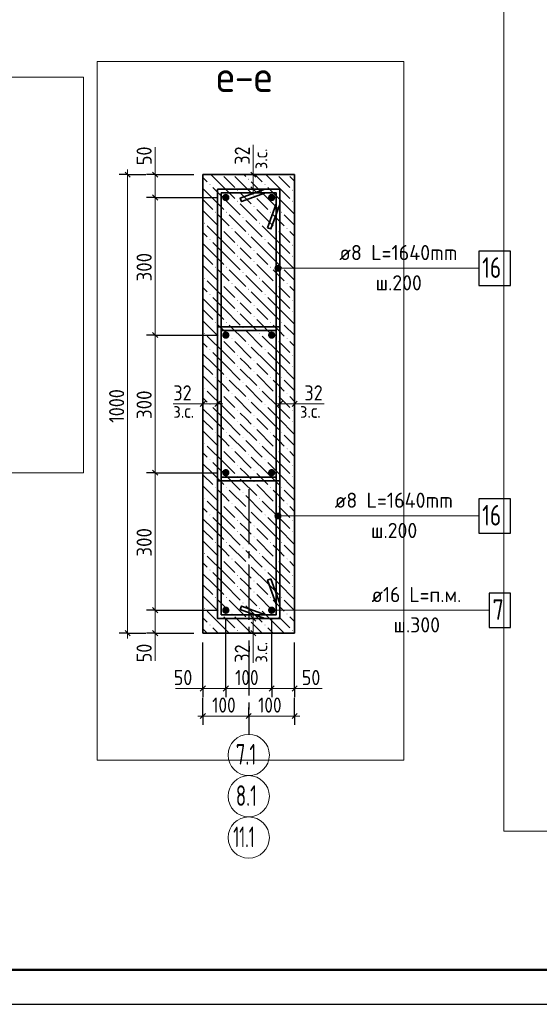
# Model space of a CAD drawing. Header units: millimetres. Extents: x 0 to 59400, y 0 to 42000.
# Tile 13 of 29: x 24956 to 32509, y 0 to 14313. Entities that reach past the tile are written whole.
import ezdxf

# ---------------------------------------------------------------- set-up
doc = ezdxf.new("R2010")
doc.units = ezdxf.units.MM
doc.linetypes.add('______2', pattern=[270, 200, -70])
doc.linetypes.add('______5', pattern=[1100, 800, -100, 100, -100])
for name, color, linetype, lineweight in [('S1 Продольная арматура', 52, 'Continuous', 25), ('Standard', 7, 'Continuous', 25), ('Заголовок чертежа', 7, 'Continuous', 25), ('Позиционная метка линия выноска', 7, 'Continuous', 13), ('Размерная выноска', 7, 'Continuous', 13), ('Хомут', 52, 'Continuous', 25)]:
    doc.layers.add(name, color=color, linetype=linetype, lineweight=lineweight)
doc.layers.add('ЖБ Пилон', color=7, linetype='______2', lineweight=13, true_color=0xa0a0a0)
doc.layers.add('Оси', color=7, linetype='______5', lineweight=13, true_color=0x656565)
doc.styles.add('ISOCPEUR', font='txt')

msp = doc.modelspace()

# ---------------------------------------------------------------- hatches: boundary and pattern name
at = {"layer": 'S1 Продольная арматура', "linetype": 'Continuous', "lineweight": 18, "transparency": 33554687}
for points in [[(28005, 11728), (28001, 11749), (27990, 11766), (27973, 11778), (27952, 11782), (27932, 11778), (27914, 11766), (27903, 11749), (27899, 11728), (27903, 11708), (27914, 11691), (27932, 11679), (27952, 11675), (27973, 11679), (27990, 11691), (28001, 11708)], [(28672, 11728), (28668, 11749), (28657, 11766), (28639, 11778), (28619, 11782), (28598, 11778), (28581, 11766), (28570, 11749), (28565, 11728), (28570, 11708), (28581, 11691), (28598, 11679), (28619, 11675), (28639, 11679), (28657, 11691), (28668, 11708)], [(28005, 9728), (28001, 9749), (27990, 9766), (27973, 9778), (27952, 9782), (27932, 9778), (27914, 9766), (27903, 9749), (27899, 9728), (27903, 9708), (27914, 9691), (27932, 9679), (27952, 9675), (27973, 9679), (27990, 9691), (28001, 9708)], [(28672, 9728), (28668, 9749), (28657, 9766), (28639, 9778), (28619, 9782), (28598, 9778), (28581, 9766), (28570, 9749), (28565, 9728), (28570, 9708), (28581, 9691), (28598, 9679), (28619, 9675), (28639, 9679), (28657, 9691), (28668, 9708)], [(28005, 7728), (28001, 7749), (27990, 7766), (27973, 7778), (27952, 7782), (27932, 7778), (27914, 7766), (27903, 7749), (27899, 7728), (27903, 7708), (27914, 7691), (27932, 7679), (27952, 7675), (27973, 7679), (27990, 7691), (28001, 7708)], [(28672, 7728), (28668, 7749), (28657, 7766), (28639, 7778), (28619, 7782), (28598, 7778), (28581, 7766), (28570, 7749), (28565, 7728), (28570, 7708), (28581, 7691), (28598, 7679), (28619, 7675), (28639, 7679), (28657, 7691), (28668, 7708)], [(28005, 5728), (28001, 5749), (27990, 5766), (27973, 5778), (27952, 5782), (27932, 5778), (27914, 5766), (27903, 5749), (27899, 5728), (27903, 5708), (27914, 5691), (27932, 5679), (27952, 5675), (27973, 5679), (27990, 5691), (28001, 5708)], [(28672, 5728), (28668, 5749), (28657, 5766), (28639, 5778), (28619, 5782), (28598, 5778), (28581, 5766), (28570, 5749), (28565, 5728), (28570, 5708), (28581, 5691), (28598, 5679), (28619, 5675), (28639, 5679), (28657, 5691), (28668, 5708)]]:
    msp.add_hatch(color=7, dxfattribs=at).paths.add_polyline_path(points)
at = {"layer": 'ЖБ Пилон', "linetype": 'Continuous', "lineweight": 18, "transparency": 33554687}
for points in [[(27716, 11915), (27722, 11921), (27729, 11915), (27722, 11908)], [(28276, 11995), (28282, 12001), (28289, 11995), (28282, 11988)], [(28516, 11915), (28522, 11921), (28529, 11915), (28522, 11908)], [(28116, 11835), (28122, 11841), (28129, 11835), (28122, 11828)], [(28356, 11755), (28362, 11761), (28369, 11755), (28362, 11748)], [(28916, 11835), (28922, 11841), (28929, 11835), (28922, 11828)], [(28116, 11675), (28122, 11681), (28129, 11675), (28122, 11668)], [(28356, 11595), (28362, 11601), (28369, 11595), (28362, 11588)], [(28916, 11675), (28922, 11681), (28929, 11675), (28922, 11668)], [(27796, 11515), (27802, 11521), (27809, 11515), (27802, 11508)], [(27956, 11515), (27962, 11521), (27969, 11515), (27962, 11508)], [(28596, 11515), (28602, 11521), (28609, 11515), (28602, 11508)], [(28756, 11515), (28762, 11521), (28769, 11515), (28762, 11508)], [(27636, 11355), (27642, 11361), (27649, 11355), (27642, 11348)], [(28196, 11435), (28202, 11441), (28209, 11435), (28202, 11428)], [(28436, 11355), (28442, 11361), (28449, 11355), (28442, 11348)], [(27876, 11275), (27882, 11281), (27889, 11275), (27882, 11268)], [(28036, 11275), (28042, 11281), (28049, 11275), (28042, 11268)], [(28276, 11195), (28282, 11201), (28289, 11195), (28282, 11188)], [(28676, 11275), (28682, 11281), (28689, 11275), (28682, 11268)], [(28836, 11275), (28842, 11281), (28849, 11275), (28842, 11268)], [(27716, 11115), (27722, 11121), (27729, 11115), (27722, 11108)], [(28116, 11035), (28122, 11041), (28129, 11035), (28122, 11028)], [(28516, 11115), (28522, 11121), (28529, 11115), (28522, 11108)], [(28916, 11035), (28922, 11041), (28929, 11035), (28922, 11028)], [(28116, 10875), (28122, 10881), (28129, 10875), (28122, 10868)], [(28356, 10955), (28362, 10961), (28369, 10955), (28362, 10948)], [(28916, 10875), (28922, 10881), (28929, 10875), (28922, 10868)], [(28356, 10795), (28362, 10801), (28369, 10795), (28362, 10788)], [(27796, 10715), (27802, 10721), (27809, 10715), (27802, 10708)], [(27956, 10715), (27962, 10721), (27969, 10715), (27962, 10708)], [(28196, 10635), (28202, 10641), (28209, 10635), (28202, 10628)], [(28596, 10715), (28602, 10721), (28609, 10715), (28602, 10708)], [(28756, 10715), (28762, 10721), (28769, 10715), (28762, 10708)], [(27636, 10555), (27642, 10561), (27649, 10555), (27642, 10548)], [(27876, 10475), (27882, 10481), (27889, 10475), (27882, 10468)], [(28036, 10475), (28042, 10481), (28049, 10475), (28042, 10468)], [(28436, 10555), (28442, 10561), (28449, 10555), (28442, 10548)], [(28676, 10475), (28682, 10481), (28689, 10475), (28682, 10468)], [(28836, 10475), (28842, 10481), (28849, 10475), (28842, 10468)], [(27716, 10315), (27722, 10321), (27729, 10315), (27722, 10308)], [(28276, 10395), (28282, 10401), (28289, 10395), (28282, 10388)], [(28516, 10315), (28522, 10321), (28529, 10315), (28522, 10308)], [(28116, 10235), (28122, 10241), (28129, 10235), (28122, 10228)], [(28916, 10235), (28922, 10241), (28929, 10235), (28922, 10228)], [(28116, 10075), (28122, 10081), (28129, 10075), (28122, 10068)], [(28356, 10155), (28362, 10161), (28369, 10155), (28362, 10148)], [(28916, 10075), (28922, 10081), (28929, 10075), (28922, 10068)], [(27796, 9915), (27802, 9921), (27809, 9915), (27802, 9908)], [(27956, 9915), (27962, 9921), (27969, 9915), (27962, 9908)], [(28356, 9995), (28362, 10001), (28369, 9995), (28362, 9988)], [(28596, 9915), (28602, 9921), (28609, 9915), (28602, 9908)], [(28756, 9915), (28762, 9921), (28769, 9915), (28762, 9908)], [(27636, 9755), (27642, 9761), (27649, 9755), (27642, 9748)], [(28196, 9835), (28202, 9841), (28209, 9835), (28202, 9828)], [(28436, 9755), (28442, 9761), (28449, 9755), (28442, 9748)], [(27876, 9675), (27882, 9681), (27889, 9675), (27882, 9668)], [(28036, 9675), (28042, 9681), (28049, 9675), (28042, 9668)], [(28276, 9595), (28282, 9601), (28289, 9595), (28282, 9588)], [(28676, 9675), (28682, 9681), (28689, 9675), (28682, 9668)], [(28836, 9675), (28842, 9681), (28849, 9675), (28842, 9668)], [(27716, 9515), (27722, 9521), (27729, 9515), (27722, 9508)], [(28516, 9515), (28522, 9521), (28529, 9515), (28522, 9508)], [(28116, 9435), (28122, 9441), (28129, 9435), (28122, 9428)], [(28356, 9355), (28362, 9361), (28369, 9355), (28362, 9348)], [(28916, 9435), (28922, 9441), (28929, 9435), (28922, 9428)], [(28116, 9275), (28122, 9281), (28129, 9275), (28122, 9268)], [(28356, 9195), (28362, 9201), (28369, 9195), (28362, 9188)], [(28916, 9275), (28922, 9281), (28929, 9275), (28922, 9268)], [(27796, 9115), (27802, 9121), (27809, 9115), (27802, 9108)], [(27956, 9115), (27962, 9121), (27969, 9115), (27962, 9108)], [(28196, 9035), (28202, 9041), (28209, 9035), (28202, 9028)], [(28596, 9115), (28602, 9121), (28609, 9115), (28602, 9108)], [(28756, 9115), (28762, 9121), (28769, 9115), (28762, 9108)], [(27636, 8955), (27642, 8961), (27649, 8955), (27642, 8948)], [(27876, 8875), (27882, 8881), (27889, 8875), (27882, 8868)], [(28036, 8875), (28042, 8881), (28049, 8875), (28042, 8868)], [(28436, 8955), (28442, 8961), (28449, 8955), (28442, 8948)], [(28676, 8875), (28682, 8881), (28689, 8875), (28682, 8868)], [(28836, 8875), (28842, 8881), (28849, 8875), (28842, 8868)], [(28276, 8795), (28282, 8801), (28289, 8795), (28282, 8788)], [(27716, 8715), (27722, 8721), (27729, 8715), (27722, 8708)], [(28116, 8635), (28122, 8641), (28129, 8635), (28122, 8628)], [(28516, 8715), (28522, 8721), (28529, 8715), (28522, 8708)], [(28916, 8635), (28922, 8641), (28929, 8635), (28922, 8628)], [(28116, 8475), (28122, 8481), (28129, 8475), (28122, 8468)], [(28356, 8555), (28362, 8561), (28369, 8555), (28362, 8548)], [(28916, 8475), (28922, 8481), (28929, 8475), (28922, 8468)], [(27796, 8315), (27802, 8321), (27809, 8315), (27802, 8308)], [(27956, 8315), (27962, 8321), (27969, 8315), (27962, 8308)], [(28356, 8395), (28362, 8401), (28369, 8395), (28362, 8388)], [(28596, 8315), (28602, 8321), (28609, 8315), (28602, 8308)], [(28756, 8315), (28762, 8321), (28769, 8315), (28762, 8308)], [(27636, 8155), (27642, 8161), (27649, 8155), (27642, 8148)], [(28196, 8235), (28202, 8241), (28209, 8235), (28202, 8228)], [(28436, 8155), (28442, 8161), (28449, 8155), (28442, 8148)], [(27876, 8075), (27882, 8081), (27889, 8075), (27882, 8068)], [(28036, 8075), (28042, 8081), (28049, 8075), (28042, 8068)], [(28676, 8075), (28682, 8081), (28689, 8075), (28682, 8068)], [(28836, 8075), (28842, 8081), (28849, 8075), (28842, 8068)], [(27716, 7915), (27722, 7921), (27729, 7915), (27722, 7908)], [(28276, 7995), (28282, 8001), (28289, 7995), (28282, 7988)], [(28516, 7915), (28522, 7921), (28529, 7915), (28522, 7908)], [(28116, 7835), (28122, 7841), (28129, 7835), (28122, 7828)], [(28356, 7755), (28362, 7761), (28369, 7755), (28362, 7748)], [(28916, 7835), (28922, 7841), (28929, 7835), (28922, 7828)], [(28116, 7675), (28122, 7681), (28129, 7675), (28122, 7668)], [(28356, 7595), (28362, 7601), (28369, 7595), (28362, 7588)], [(28916, 7675), (28922, 7681), (28929, 7675), (28922, 7668)], [(27796, 7515), (27802, 7521), (27809, 7515), (27802, 7508)], [(27956, 7515), (27962, 7521), (27969, 7515), (27962, 7508)], [(28596, 7515), (28602, 7521), (28609, 7515), (28602, 7508)], [(28756, 7515), (28762, 7521), (28769, 7515), (28762, 7508)], [(27636, 7355), (27642, 7361), (27649, 7355), (27642, 7348)], [(28196, 7435), (28202, 7441), (28209, 7435), (28202, 7428)], [(28436, 7355), (28442, 7361), (28449, 7355), (28442, 7348)], [(27876, 7275), (27882, 7281), (27889, 7275), (27882, 7268)], [(28036, 7275), (28042, 7281), (28049, 7275), (28042, 7268)], [(28276, 7195), (28282, 7201), (28289, 7195), (28282, 7188)], [(28676, 7275), (28682, 7281), (28689, 7275), (28682, 7268)], [(28836, 7275), (28842, 7281), (28849, 7275), (28842, 7268)], [(27716, 7115), (27722, 7121), (27729, 7115), (27722, 7108)], [(28116, 7035), (28122, 7041), (28129, 7035), (28122, 7028)], [(28516, 7115), (28522, 7121), (28529, 7115), (28522, 7108)], [(28916, 7035), (28922, 7041), (28929, 7035), (28922, 7028)], [(28116, 6875), (28122, 6881), (28129, 6875), (28122, 6868)], [(28356, 6955), (28362, 6961), (28369, 6955), (28362, 6948)], [(28916, 6875), (28922, 6881), (28929, 6875), (28922, 6868)], [(28356, 6795), (28362, 6801), (28369, 6795), (28362, 6788)], [(27796, 6715), (27802, 6721), (27809, 6715), (27802, 6708)], [(27956, 6715), (27962, 6721), (27969, 6715), (27962, 6708)], [(28196, 6635), (28202, 6641), (28209, 6635), (28202, 6628)], [(28596, 6715), (28602, 6721), (28609, 6715), (28602, 6708)], [(28756, 6715), (28762, 6721), (28769, 6715), (28762, 6708)], [(27636, 6555), (27642, 6561), (27649, 6555), (27642, 6548)], [(27876, 6475), (27882, 6481), (27889, 6475), (27882, 6468)], [(28036, 6475), (28042, 6481), (28049, 6475), (28042, 6468)], [(28436, 6555), (28442, 6561), (28449, 6555), (28442, 6548)], [(28676, 6475), (28682, 6481), (28689, 6475), (28682, 6468)], [(28836, 6475), (28842, 6481), (28849, 6475), (28842, 6468)], [(27716, 6315), (27722, 6321), (27729, 6315), (27722, 6308)], [(28276, 6395), (28282, 6401), (28289, 6395), (28282, 6388)], [(28516, 6315), (28522, 6321), (28529, 6315), (28522, 6308)], [(28116, 6235), (28122, 6241), (28129, 6235), (28122, 6228)], [(28356, 6155), (28362, 6161), (28369, 6155), (28362, 6148)], [(28916, 6235), (28922, 6241), (28929, 6235), (28922, 6228)], [(28116, 6075), (28122, 6081), (28129, 6075), (28122, 6068)], [(28916, 6075), (28922, 6081), (28929, 6075), (28922, 6068)], [(27796, 5915), (27802, 5921), (27809, 5915), (27802, 5908)], [(27956, 5915), (27962, 5921), (27969, 5915), (27962, 5908)], [(28356, 5995), (28362, 6001), (28369, 5995), (28362, 5988)], [(28596, 5915), (28602, 5921), (28609, 5915), (28602, 5908)], [(28756, 5915), (28762, 5921), (28769, 5915), (28762, 5908)], [(27636, 5755), (27642, 5761), (27649, 5755), (27642, 5748)], [(28196, 5835), (28202, 5841), (28209, 5835), (28202, 5828)], [(28436, 5755), (28442, 5761), (28449, 5755), (28442, 5748)], [(27876, 5675), (27882, 5681), (27889, 5675), (27882, 5668)], [(28036, 5675), (28042, 5681), (28049, 5675), (28042, 5668)], [(28276, 5595), (28282, 5601), (28289, 5595), (28282, 5588)], [(28676, 5675), (28682, 5681), (28689, 5675), (28682, 5668)], [(28836, 5675), (28842, 5681), (28849, 5675), (28842, 5668)], [(27716, 5515), (27722, 5521), (27729, 5515), (27722, 5508)], [(28116, 5435), (28122, 5441), (28129, 5435), (28122, 5428)], [(28516, 5515), (28522, 5521), (28529, 5515), (28522, 5508)], [(28916, 5435), (28922, 5441), (28929, 5435), (28922, 5428)]]:
    msp.add_hatch(color=7, dxfattribs=at).paths.add_polyline_path(points, flags=16)
at = {"layer": 'Позиционная метка линия выноска', "linetype": 'Continuous', "lineweight": 13, "transparency": 33554687}
for points in [[(28690, 10662), (28690, 10739), (28673, 10723)], [(28712, 10655), (28712, 10745), (28690, 10739)], [(28712, 10655), (28690, 10739), (28690, 10662)], [(28735, 10662), (28735, 10739), (28712, 10745)], [(28735, 10662), (28712, 10745), (28712, 10655)], [(28751, 10678), (28751, 10723), (28735, 10739)], [(28751, 10678), (28735, 10739), (28735, 10662)], [(28673, 10678), (28673, 10723), (28667, 10700)], [(28690, 10662), (28673, 10723), (28673, 10678)], [(28751, 10723), (28751, 10678), (28757, 10700)], [(28673, 7078), (28673, 7123), (28667, 7100)], [(28690, 7062), (28690, 7139), (28673, 7123)], [(28690, 7062), (28673, 7123), (28673, 7078)], [(28712, 7055), (28712, 7145), (28690, 7139)], [(28712, 7055), (28690, 7139), (28690, 7062)], [(28735, 7062), (28735, 7139), (28712, 7145)], [(28735, 7062), (28712, 7145), (28712, 7055)], [(28751, 7078), (28751, 7123), (28735, 7139)], [(28751, 7078), (28735, 7139), (28735, 7062)], [(28751, 7123), (28751, 7078), (28757, 7100)]]:
    msp.add_hatch(color=7, dxfattribs=at).paths.add_polyline_path(points)

# ---------------------------------------------------------------- linework, layer by layer
at = {"layer": 'S1 Продольная арматура', "color": 7, "linetype": 'Continuous', "lineweight": 25, "transparency": 33554687}
msp.add_lwpolyline([(31779, 5478), (32089, 5478), (32089, 5978), (31779, 5978), (31779, 5478)], dxfattribs=at)
at = {"layer": 'Standard', "color": 251, "linetype": 'Continuous', "lineweight": -3, "true_color": 0x656565, "transparency": 33554687}
for p, q in [((26525, 12062), (26400, 12062)), ((26525, 12062), (26650, 12062)), ((26525, 12062), (26791, 12062)), ((26925, 12062), (26800, 12062)), ((26925, 12062), (27050, 12062)), ((26925, 12062), (27485, 12062)), ((28352, 12062), (28227, 12062)), ((28352, 12062), (28477, 12062)), ((28352, 11848), (28227, 11848)), ((28352, 11848), (28477, 11848)), ((26925, 11728), (26800, 11728)), ((26925, 11728), (27050, 11728)), ((26925, 11728), (27819, 11728)), ((26925, 9728), (26800, 9728)), ((26925, 9728), (27050, 9728)), ((26925, 9728), (27819, 9728)), ((27619, 8728), (27619, 8853)), ((27832, 8728), (27832, 8853)), ((28739, 8728), (28739, 8853)), ((28952, 8728), (28952, 8853)), ((27619, 8728), (27619, 8603)), ((27832, 8728), (27832, 8603)), ((28739, 8728), (28739, 8603)), ((28952, 8728), (28952, 8603)), ((26925, 7728), (26800, 7728)), ((26925, 7728), (27050, 7728)), ((26925, 7728), (27819, 7728)), ((26925, 5728), (26800, 5728)), ((26925, 5728), (27050, 5728)), ((26925, 5728), (27819, 5728)), ((28352, 5608), (28227, 5608)), ((28352, 5608), (28477, 5608)), ((26525, 5395), (26400, 5395)), ((26525, 5395), (26650, 5395)), ((26525, 5395), (26791, 5395)), ((26925, 5395), (26800, 5395)), ((26925, 5395), (27050, 5395)), ((26925, 5395), (27485, 5395)), ((28352, 5395), (28227, 5395)), ((28352, 5395), (28477, 5395)), ((27619, 4590), (27619, 4715)), ((27619, 4590), (27619, 4465)), ((27952, 4590), (27952, 4715)), ((27952, 4590), (27952, 4465)), ((28619, 4590), (28619, 4715)), ((28619, 4590), (28619, 4465)), ((28952, 4590), (28952, 4715)), ((28952, 4590), (28952, 4465)), ((28952, 4190), (28952, 4457)), ((27619, 4190), (27619, 4315)), ((28285, 4190), (28285, 4315)), ((28952, 4190), (28952, 4315)), ((27619, 4190), (27619, 4065)), ((28285, 4190), (28285, 4065)), ((28285, 4190), (28285, 4190)), ((28952, 4190), (28952, 4065))]:
    msp.add_line(p, q, dxfattribs=at)
at = {"layer": 'Standard', "color": 7, "linetype": 'Continuous', "lineweight": 25, "transparency": 33554687}
for p, q in [((26487, 12099), (26562, 12024)), ((26887, 12099), (26962, 12024)), ((28390, 12024), (28315, 12099)), ((28390, 11811), (28315, 11886)), ((26887, 11766), (26962, 11691)), ((26887, 9766), (26962, 9691)), ((27656, 8766), (27581, 8691)), ((27870, 8766), (27795, 8691)), ((28701, 8691), (28776, 8766)), ((28915, 8691), (28990, 8766)), ((26887, 7766), (26962, 7691)), ((26887, 5766), (26962, 5691)), ((28315, 5646), (28390, 5571)), ((26487, 5433), (26562, 5358)), ((26887, 5433), (26962, 5358)), ((28315, 5433), (28390, 5358)), ((27581, 4553), (27656, 4628)), ((27915, 4553), (27990, 4628)), ((28581, 4553), (28656, 4628)), ((28915, 4553), (28990, 4628)), ((27581, 4153), (27656, 4228)), ((28248, 4153), (28323, 4228)), ((28915, 4153), (28990, 4228))]:
    msp.add_line(p, q, dxfattribs=at)
at = {"layer": 'Standard', "color": 7, "linetype": 'Continuous', "lineweight": 13, "transparency": 33554687}
for p, q in [((26525, 12062), (26525, 12137)), ((26525, 12062), (26525, 5395)), ((26925, 12062), (26925, 12137)), ((26925, 12062), (26925, 11728)), ((28352, 12062), (28352, 12137)), ((28352, 11848), (28352, 12062)), ((28352, 11848), (28352, 11773)), ((26925, 11728), (26925, 9728)), ((26925, 9728), (26925, 7728)), ((27619, 8728), (27544, 8728)), ((27832, 8728), (27619, 8728)), ((27832, 8728), (27907, 8728)), ((28739, 8728), (28664, 8728)), ((28739, 8728), (28952, 8728)), ((28952, 8728), (29027, 8728)), ((26925, 7728), (26925, 5728)), ((26925, 5728), (26925, 5395)), ((28352, 5608), (28352, 5683)), ((28352, 5608), (28352, 5395)), ((26525, 5395), (26525, 5320)), ((26925, 5395), (26925, 5320)), ((28352, 5395), (28352, 5320)), ((27619, 4590), (27544, 4590)), ((27619, 4590), (27952, 4590)), ((27952, 4590), (28619, 4590)), ((28619, 4590), (28952, 4590)), ((28952, 4590), (29027, 4590)), ((27619, 4190), (27544, 4190)), ((27619, 4190), (28285, 4190)), ((28285, 4190), (28952, 4190)), ((28952, 4190), (29027, 4190))]:
    msp.add_line(p, q, dxfattribs=at)
at = {"layer": 'Standard', "color": 7, "linetype": 'Continuous', "lineweight": 25, "transparency": 33554687}
msp.add_lwpolyline([(0, 0), (59400, 0), (59400, 42000), (0, 42000), (0, 0)], close=True, dxfattribs=at)
at = {"layer": 'Standard', "color": 7, "linetype": 'Continuous', "lineweight": 50, "transparency": 33554687}
msp.add_lwpolyline([(2000, 41500), (58900, 41500), (58900, 500), (2000, 500), (2000, 41500)], close=True, dxfattribs=at)
at = {"layer": 'Standard', "color": 7, "linetype": 'Continuous', "lineweight": 13, "transparency": 33554687}
for points in [[(46900, 41500), (2000, 41500), (2000, 500), (46900, 500), (46900, 41500)], [(2000, 41500), (2000, 500), (58900, 500), (58900, 41500), (2000, 41500)]]:
    msp.add_lwpolyline(points, dxfattribs=at)
at = {"layer": 'Standard', "color": 254, "linetype": 'Continuous', "lineweight": 13, "true_color": 0xc4c4ff, "transparency": 33554687}
for points in [[(31993, 2518), (38509, 2518), (38509, 14741), (31993, 14741), (31993, 2518)], [(26084, 3551), (30541, 3551), (30541, 13704), (26084, 13704), (26084, 3551)], [(11334, 7724), (25883, 7724), (25883, 13479), (11334, 13479), (11334, 7724)]]:
    msp.add_lwpolyline(points, dxfattribs=at)
at = {"layer": 'Standard', "color": 251, "linetype": 'Continuous', "lineweight": -3, "true_color": 0x656565, "transparency": 33554687}
for points in [[(27952, 4590), (27952, 4607), (27952, 4607), (27952, 4607), (27952, 4607), (27952, 5595)], [(28619, 4590), (28619, 4607), (28619, 4607), (28619, 5595)], [(27619, 4590), (27619, 4607), (27619, 4607), (27619, 4607), (27619, 4607), (27619, 5262)], [(28952, 4590), (28952, 4607), (28952, 4607), (28952, 5262)], [(27619, 4190), (27619, 4356), (27619, 4356), (27619, 4457)]]:
    msp.add_lwpolyline(points, dxfattribs=at)
at = {"layer": 'ЖБ Пилон', "color": 7, "linetype": 'Continuous', "lineweight": 35, "transparency": 33554687}
for p, q in [((27619, 12062), (27619, 5395)), ((28952, 12062), (27619, 12062)), ((28952, 5395), (28952, 12062)), ((27619, 5395), (28952, 5395))]:
    msp.add_line(p, q, dxfattribs=at)
at = {"layer": 'ЖБ Пилон', "color": 9, "linetype": 'Continuous', "lineweight": 18, "true_color": 0xc7c7c7, "transparency": 33554687}
for p, q in [((27922, 11875), (27735, 12062)), ((27922, 12035), (28082, 11875)), ((28082, 12035), (28322, 11795)), ((28215, 12062), (28242, 12035)), ((28375, 12062), (28482, 11955)), ((28722, 11875), (28535, 12062)), ((28722, 12035), (28882, 11875)), ((28882, 12035), (28952, 11965)), ((27619, 12018), (27682, 11955)), ((28562, 11715), (28322, 11955)), ((27762, 11715), (27619, 11858)), ((27762, 11875), (27922, 11715)), ((27922, 11875), (28082, 11715)), ((28242, 11715), (28162, 11795)), ((28562, 11875), (28722, 11715)), ((28722, 11875), (28882, 11715)), ((27619, 11698), (27762, 11555)), ((27762, 11715), (27922, 11555)), ((27922, 11715), (28162, 11475)), ((28162, 11635), (28402, 11395)), ((28322, 11635), (28242, 11715)), ((28402, 11715), (28562, 11555)), ((28562, 11715), (28722, 11555)), ((28722, 11715), (28952, 11485)), ((27619, 11538), (27842, 11315)), ((27922, 11395), (27842, 11475)), ((28002, 11475), (28242, 11235)), ((28402, 11555), (28642, 11315)), ((28722, 11395), (28642, 11475)), ((28802, 11475), (28952, 11325)), ((27922, 11075), (27682, 11315)), ((28002, 11315), (27922, 11395)), ((28242, 11395), (28482, 11155)), ((28722, 11075), (28482, 11315)), ((28802, 11315), (28722, 11395)), ((27619, 11218), (27682, 11155)), ((27922, 11235), (28082, 11075)), ((28082, 11235), (28322, 10995)), ((28722, 11235), (28882, 11075)), ((28882, 11235), (28952, 11165)), ((27762, 10915), (27619, 11058)), ((27762, 11075), (27922, 10915)), ((27922, 11075), (28082, 10915)), ((28562, 10915), (28322, 11155)), ((28562, 11075), (28722, 10915)), ((28722, 11075), (28882, 10915)), ((27619, 10898), (27762, 10755)), ((27762, 10915), (27922, 10755)), ((27922, 10915), (28162, 10675)), ((28242, 10915), (28162, 10995)), ((28322, 10835), (28242, 10915)), ((28402, 10915), (28562, 10755)), ((28562, 10915), (28722, 10755)), ((28722, 10915), (28952, 10685)), ((27619, 10738), (27842, 10515)), ((28162, 10835), (28402, 10595)), ((28402, 10755), (28642, 10515)), ((27922, 10595), (27842, 10675)), ((28002, 10515), (27922, 10595)), ((28002, 10675), (28242, 10435)), ((28242, 10595), (28482, 10355)), ((28722, 10595), (28642, 10675)), ((28802, 10515), (28722, 10595)), ((28802, 10675), (28952, 10525)), ((27922, 10275), (27682, 10515)), ((28722, 10275), (28482, 10515)), ((27619, 10418), (27682, 10355)), ((27922, 10435), (28082, 10275)), ((28082, 10435), (28322, 10195)), ((28562, 10115), (28322, 10355)), ((28722, 10435), (28882, 10275)), ((28882, 10435), (28952, 10365)), ((27762, 10115), (27619, 10258)), ((27762, 10275), (27922, 10115)), ((27922, 10275), (28082, 10115)), ((28242, 10115), (28162, 10195)), ((28562, 10275), (28722, 10115)), ((28722, 10275), (28882, 10115)), ((27619, 10098), (27762, 9955)), ((27762, 10115), (27922, 9955)), ((27922, 10115), (28162, 9875)), ((28162, 10035), (28402, 9795)), ((28322, 10035), (28242, 10115)), ((28402, 10115), (28562, 9955)), ((28562, 10115), (28722, 9955)), ((28722, 10115), (28952, 9885)), ((27619, 9938), (27842, 9715)), ((28402, 9955), (28642, 9715)), ((27922, 9795), (27842, 9875)), ((28002, 9715), (27922, 9795)), ((28002, 9875), (28242, 9635)), ((28242, 9795), (28482, 9555)), ((28722, 9795), (28642, 9875)), ((28802, 9715), (28722, 9795)), ((28802, 9875), (28952, 9725)), ((27619, 9618), (27682, 9555)), ((27922, 9475), (27682, 9715)), ((27922, 9635), (28082, 9475)), ((28082, 9635), (28322, 9395)), ((28722, 9475), (28482, 9715)), ((28722, 9635), (28882, 9475)), ((28882, 9635), (28952, 9565)), ((27762, 9315), (27619, 9458)), ((27762, 9475), (27922, 9315)), ((27922, 9475), (28082, 9315)), ((28562, 9315), (28322, 9555)), ((28562, 9475), (28722, 9315)), ((28722, 9475), (28882, 9315)), ((27762, 9315), (27922, 9155)), ((27922, 9315), (28162, 9075)), ((28242, 9315), (28162, 9395)), ((28322, 9235), (28242, 9315)), ((28402, 9315), (28562, 9155)), ((28562, 9315), (28722, 9155)), ((28722, 9315), (28952, 9085)), ((27619, 9298), (27762, 9155)), ((28162, 9235), (28402, 8995)), ((27619, 9138), (27842, 8915)), ((27922, 8995), (27842, 9075)), ((28002, 9075), (28242, 8835)), ((28402, 9155), (28642, 8915)), ((28722, 8995), (28642, 9075)), ((28802, 9075), (28952, 8925)), ((27922, 8675), (27682, 8915)), ((28002, 8915), (27922, 8995)), ((28242, 8995), (28482, 8755)), ((28722, 8675), (28482, 8915)), ((28802, 8915), (28722, 8995)), ((27619, 8818), (27682, 8755)), ((27922, 8835), (28082, 8675)), ((28082, 8835), (28322, 8595)), ((28562, 8515), (28322, 8755)), ((28722, 8835), (28882, 8675)), ((28882, 8835), (28952, 8765)), ((27762, 8515), (27619, 8658)), ((27762, 8675), (27922, 8515)), ((27922, 8675), (28082, 8515)), ((28242, 8515), (28162, 8595)), ((28562, 8675), (28722, 8515)), ((28722, 8675), (28882, 8515)), ((27619, 8498), (27762, 8355)), ((27762, 8515), (27922, 8355)), ((27922, 8515), (28162, 8275)), ((28322, 8435), (28242, 8515)), ((28402, 8515), (28562, 8355)), ((28562, 8515), (28722, 8355)), ((28722, 8515), (28952, 8285)), ((27619, 8338), (27842, 8115)), ((28162, 8435), (28402, 8195)), ((28402, 8355), (28642, 8115)), ((27922, 8195), (27842, 8275)), ((28002, 8115), (27922, 8195)), ((28002, 8275), (28242, 8035)), ((28242, 8195), (28482, 7955)), ((28722, 8195), (28642, 8275)), ((28802, 8115), (28722, 8195)), ((28802, 8275), (28952, 8125)), ((27619, 8018), (27682, 7955)), ((27922, 7875), (27682, 8115)), ((27922, 8035), (28082, 7875)), ((28082, 8035), (28322, 7795)), ((28722, 7875), (28482, 8115)), ((28722, 8035), (28882, 7875)), ((28882, 8035), (28952, 7965)), ((27762, 7875), (27922, 7715)), ((27922, 7875), (28082, 7715)), ((28562, 7715), (28322, 7955)), ((28562, 7875), (28722, 7715)), ((28722, 7875), (28882, 7715)), ((27762, 7715), (27619, 7858)), ((28242, 7715), (28162, 7795)), ((27619, 7698), (27762, 7555)), ((27762, 7715), (27922, 7555)), ((27922, 7715), (28162, 7475)), ((28162, 7635), (28402, 7395)), ((28322, 7635), (28242, 7715)), ((28402, 7715), (28562, 7555)), ((28562, 7715), (28722, 7555)), ((28722, 7715), (28952, 7485)), ((27619, 7538), (27842, 7315)), ((27922, 7395), (27842, 7475)), ((28002, 7475), (28242, 7235)), ((28402, 7555), (28642, 7315)), ((28722, 7395), (28642, 7475)), ((28802, 7475), (28952, 7325)), ((27922, 7075), (27682, 7315)), ((28002, 7315), (27922, 7395)), ((28242, 7395), (28482, 7155)), ((28722, 7075), (28482, 7315)), ((28802, 7315), (28722, 7395)), ((27619, 7218), (27682, 7155)), ((27922, 7235), (28082, 7075)), ((28082, 7235), (28322, 6995)), ((28722, 7235), (28882, 7075)), ((28882, 7235), (28952, 7165)), ((27762, 6915), (27619, 7058)), ((27762, 7075), (27922, 6915)), ((27922, 7075), (28082, 6915)), ((28562, 6915), (28322, 7155)), ((28562, 7075), (28722, 6915)), ((28722, 7075), (28882, 6915)), ((27619, 6898), (27762, 6755)), ((27762, 6915), (27922, 6755)), ((27922, 6915), (28162, 6675)), ((28242, 6915), (28162, 6995)), ((28322, 6835), (28242, 6915)), ((28402, 6915), (28562, 6755)), ((28562, 6915), (28722, 6755)), ((28722, 6915), (28952, 6685)), ((27619, 6738), (27842, 6515)), ((28162, 6835), (28402, 6595)), ((28402, 6755), (28642, 6515)), ((27922, 6595), (27842, 6675)), ((28002, 6515), (27922, 6595)), ((28002, 6675), (28242, 6435)), ((28242, 6595), (28482, 6355)), ((28722, 6595), (28642, 6675)), ((28802, 6515), (28722, 6595)), ((28802, 6675), (28952, 6525)), ((27922, 6275), (27682, 6515)), ((28722, 6275), (28482, 6515)), ((27619, 6418), (27682, 6355)), ((27922, 6435), (28082, 6275)), ((28082, 6435), (28322, 6195)), ((28562, 6115), (28322, 6355)), ((28722, 6435), (28882, 6275)), ((28882, 6435), (28952, 6365)), ((27762, 6115), (27619, 6258)), ((27762, 6275), (27922, 6115)), ((27922, 6275), (28082, 6115)), ((28242, 6115), (28162, 6195)), ((28562, 6275), (28722, 6115)), ((28722, 6275), (28882, 6115)), ((27619, 6098), (27762, 5955)), ((27762, 6115), (27922, 5955)), ((27922, 6115), (28162, 5875)), ((28162, 6035), (28402, 5795)), ((28322, 6035), (28242, 6115)), ((28402, 6115), (28562, 5955)), ((28562, 6115), (28722, 5955)), ((28722, 6115), (28952, 5885)), ((27619, 5938), (27842, 5715)), ((27922, 5795), (27842, 5875)), ((28002, 5875), (28242, 5635)), ((28402, 5955), (28642, 5715)), ((28722, 5795), (28642, 5875)), ((28802, 5875), (28952, 5725)), ((28002, 5715), (27922, 5795)), ((28242, 5795), (28482, 5555)), ((28802, 5715), (28722, 5795)), ((27619, 5618), (27682, 5555)), ((27922, 5475), (27682, 5715)), ((27922, 5635), (28082, 5475)), ((28082, 5635), (28322, 5395)), ((28722, 5475), (28482, 5715)), ((28722, 5635), (28882, 5475)), ((28882, 5635), (28952, 5565)), ((27682, 5395), (27619, 5458)), ((27762, 5475), (27842, 5395)), ((27922, 5475), (28002, 5395)), ((28482, 5395), (28322, 5555)), ((28562, 5475), (28642, 5395)), ((28722, 5475), (28802, 5395))]:
    msp.add_line(p, q, dxfattribs=at)
at = {"layer": 'Оси', "color": 8, "linetype": '______5', "lineweight": -3, "transparency": 33554687}
msp.add_line((28285, 7487), (28285, 3924), dxfattribs=at)
at = {"layer": 'Оси', "color": 7, "linetype": 'Continuous', "lineweight": 13, "transparency": 33554687}
for centre in [(28285, 3624), (28285, 3024), (28285, 2424)]:
    msp.add_circle(centre, 300, dxfattribs=at)
at = {"layer": 'Позиционная метка линия выноска', "color": 7, "linetype": 'Continuous', "lineweight": 13, "transparency": 33554687}
for p, q in [((28712, 10745), (28712, 10745)), ((28667, 10700), (28667, 10700)), ((31629, 10700), (28712, 10700)), ((28712, 10655), (28712, 10655)), ((28757, 10700), (28757, 10700)), ((28667, 7100), (28667, 7100)), ((28712, 7145), (28712, 7145)), ((31629, 7100), (28712, 7100)), ((28712, 7055), (28712, 7055)), ((28757, 7100), (28757, 7100)), ((28619, 5728), (31779, 5728))]:
    msp.add_line(p, q, dxfattribs=at)
for centre in [(28712, 10700), (28712, 7100)]:
    msp.add_circle(centre, 45, dxfattribs=at)
at = {"layer": 'Размерная выноска', "color": 7, "linetype": 'Continuous', "lineweight": 13, "transparency": 33554687}
for p, q in [((26925, 12462), (26925, 12062)), ((28352, 12062), (28352, 12492)), ((27619, 8728), (27189, 8728)), ((28952, 8728), (29382, 8728)), ((26925, 5395), (26925, 4995)), ((28352, 5395), (28352, 4965)), ((27619, 4590), (27219, 4590)), ((29352, 4590), (28952, 4590))]:
    msp.add_line(p, q, dxfattribs=at)
at = {"layer": 'Хомут', "color": 7, "linetype": 'Continuous', "lineweight": 35, "transparency": 33554687}
for points in [[(28559, 11290), (28685, 11638), (28685, 11795), (27885, 11795), (27885, 7662), (28685, 7662), (28685, 11795), (28529, 11795), (28181, 11668), (28163, 11719), (28519, 11848), (28739, 11848), (28739, 7608), (27832, 7608), (27832, 11848), (28739, 11848), (28739, 11629), (28609, 11272), (28559, 11290)], [(28609, 6185), (28739, 5828), (28739, 5608), (27832, 5608), (27832, 9848), (28739, 9848), (28739, 5608), (28519, 5608), (28163, 5738), (28181, 5788), (28529, 5662), (28685, 5662), (28685, 9795), (27885, 9795), (27885, 5662), (28685, 5662), (28685, 5819), (28559, 6166), (28609, 6185)]]:
    msp.add_lwpolyline(points, dxfattribs=at)
at = {"layer": 'Хомут', "color": 7, "linetype": 'Continuous', "lineweight": 25, "transparency": 33554687}
for points in [[(31629, 10450), (32089, 10450), (32089, 10950), (31629, 10950), (31629, 10450)], [(31629, 6850), (32089, 6850), (32089, 7350), (31629, 7350), (31629, 6850)]]:
    msp.add_lwpolyline(points, dxfattribs=at)

# ---------------------------------------------------------------- texts
at = {"layer": 'S1 Продольная арматура', "color": 7, "linetype": 'Continuous', "lineweight": 13, "transparency": 33554687, "attachment_point": 7, "style": 'ISOCPEUR'}
for s, insert, char_height, width in [('\\W0.94;ø16 L=п.м. ', (30071, 5846), 220, 1599.15), ('\\W0.78;7', (31829, 5588), 300, 326.41), ('\\W0.95;ш.300 ', (30390, 5406), 220, 962.14)]:
    msp.add_mtext(s, dxfattribs=dict(at, insert=insert, char_height=char_height, width=width))
at = {"layer": 'Standard', "color": 7, "linetype": 'Continuous', "lineweight": 25, "transparency": 33554687, "char_height": 220, "attachment_point": 7, "rotation": 90, "style": 'ISOCPEUR'}
for s, insert, width in [('\\W0.87;50', (26875, 12199), 403.93), ('\\W0.87;32', (28302, 12205), 403.92), ('\\W0.91;300', (26875, 10508), 561.98), ('\\W0.87;1000', (26475, 8453), 666.9), ('\\W0.91;300', (26875, 8508), 561.98), ('\\W0.91;300', (26875, 6508), 561.98), ('\\W0.87;50', (26875, 4972), 403.92), ('\\W0.87;32', (28302, 4966), 403.94)]:
    msp.add_mtext(s, dxfattribs=dict(at, insert=insert, width=width))
at = {"layer": 'Standard', "color": 7, "linetype": 'Continuous', "lineweight": 18, "transparency": 33554687, "char_height": 200, "attachment_point": 7, "rotation": 90, "style": 'ISOCPEUR'}
for insert, width in [((28555, 12140), 459.94), ((28555, 4967), 459.95)]:
    msp.add_mtext('\\W0.90;з.с.', dxfattribs=dict(at, insert=insert, width=width))
at = {"layer": 'Standard', "color": 7, "linetype": 'Continuous', "lineweight": 25, "transparency": 33554687, "char_height": 220, "attachment_point": 7, "style": 'ISOCPEUR'}
for s, insert, width in [('\\W0.87;32', (27190, 8778), 403.92), ('\\W0.87;32', (29095, 8778), 403.93), ('\\W0.87;50', (27195, 4640), 403.92), ('\\W0.83;100', (28087, 4640), 508.57), ('\\W0.87;50', (29056, 4640), 403.92), ('\\W0.83;100', (27754, 4240), 508.57), ('\\W0.83;100', (28421, 4240), 508.56)]:
    msp.add_mtext(s, dxfattribs=dict(at, insert=insert, width=width))
at = {"layer": 'Standard', "color": 7, "linetype": 'Continuous', "lineweight": 18, "transparency": 33554687, "char_height": 200, "width": 459.94, "attachment_point": 7, "style": 'ISOCPEUR'}
for insert in [(27190, 8525), (29030, 8525)]:
    msp.add_mtext('\\W0.90;з.с.', dxfattribs=dict(at, insert=insert))
at = {"layer": 'Заголовок чертежа', "color": 7, "linetype": 'Continuous', "lineweight": 50, "transparency": 33554687, "insert": (27813, 13263), "char_height": 450, "width": 1149.52, "attachment_point": 7, "style": 'ISOCPEUR'}
msp.add_mtext('\\W0.91;е-е', dxfattribs=at)
at = {"layer": 'Оси', "color": 7, "linetype": 'Continuous', "lineweight": 25, "transparency": 33554687, "char_height": 300, "attachment_point": 7, "style": 'ISOCPEUR'}
for s, insert, width in [('\\W0.66;7.1', (28098, 3484), 473.39), ('\\W0.66;8.1', (28098, 2884), 473.39), ('\\W0.58;11.1', (28060, 2284), 536.43)]:
    msp.add_mtext(s, dxfattribs=dict(at, insert=insert, width=width))
at = {"layer": 'Хомут', "color": 7, "linetype": 'Continuous', "lineweight": 13, "transparency": 33554687, "attachment_point": 7, "style": 'ISOCPEUR'}
for s, insert, char_height, width in [('\\W0.96;ø8 L=1640mm ', (29602, 10818), 220, 2018.4), ('\\W0.75;16', (31679, 10560), 300, 472.27), ('\\W0.95;ш.200 ', (30130, 10378), 220, 962.13), ('\\W0.96;ø8 L=1640mm ', (29535, 7218), 220, 2018.39), ('\\W0.75;16', (31679, 6960), 300, 472.27), ('\\W0.95;ш.200 ', (30063, 6778), 220, 962.14)]:
    msp.add_mtext(s, dxfattribs=dict(at, insert=insert, char_height=char_height, width=width))

doc.saveas('drawing.dxf')
